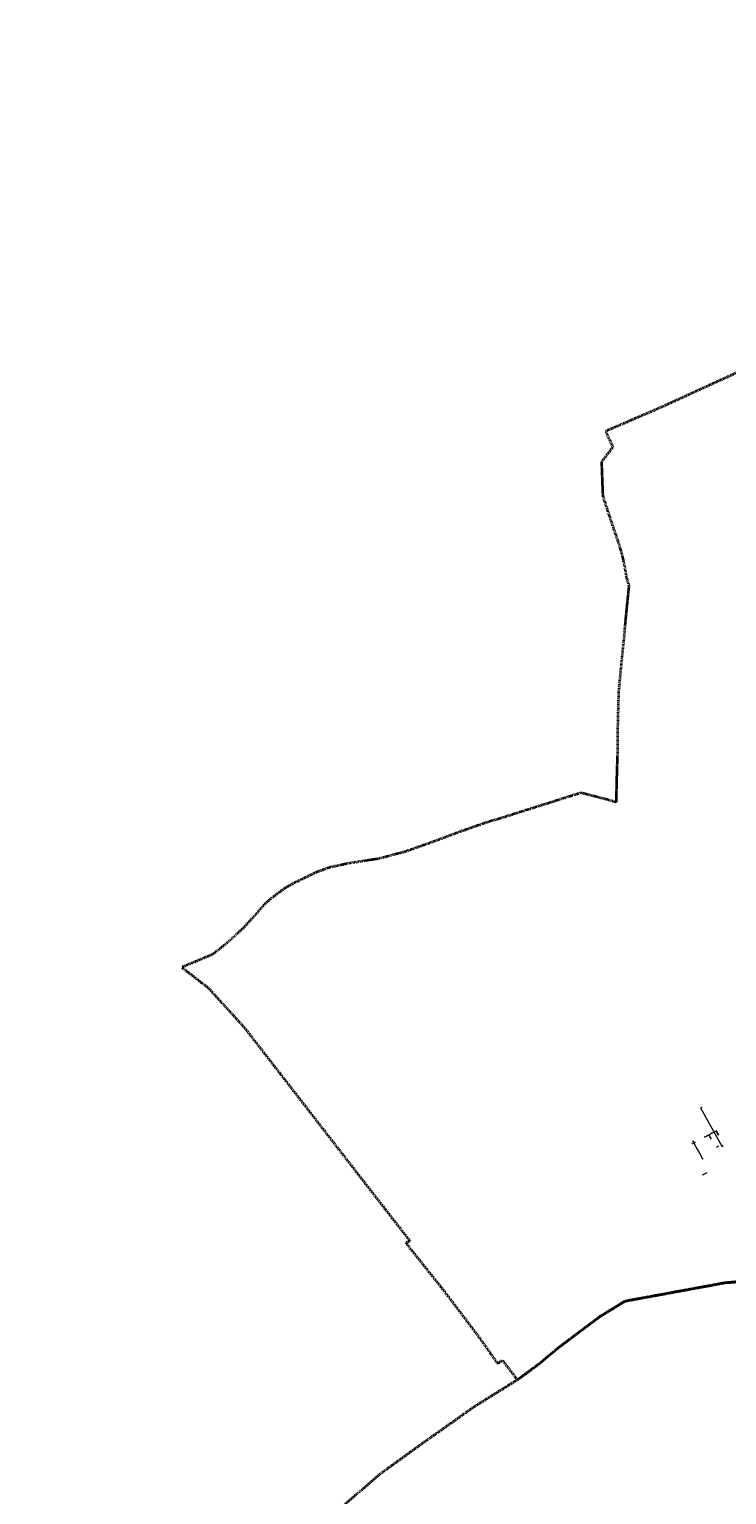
# Model space of a CAD drawing. Header units: metres. Extents: x 8440716 to 8446743, y 5883760 to 5887966.
# Tile 2 of 256: x 8440716 to 8442020, y 5885225 to 5887966. Entities that reach past the tile are written whole.
import ezdxf

# ---------------------------------------------------------------- set-up
doc = ezdxf.new("R2010")
doc.units = ezdxf.units.M
doc.header["$MEASUREMENT"] = 0
doc.linetypes.add('1', pattern=[0])
doc.linetypes.add('1.5_1.0', pattern=[2.5, 1.5, -1])
doc.layers.get('0').update_dxf_attribs({"color": 250, "linetype": 'CONTINUOUS', "lineweight": 5})
doc.layers.get('Defpoints').update_dxf_attribs({"color": 252, "linetype": 'CONTINUOUS'})
doc.layers.add('!STR opis', color=7, linetype='CONTINUOUS')
doc.layers.add('216-obręb ewidencyjny', color=253, linetype='CONTINUOUS')
doc.styles.add('_STR_Arial Narrow', font='arialnarrow.ttf', dxfattribs={"width": 0.8, "height": 1})
doc.dimstyles.new('Maciek', dxfattribs={"dimtxt": 1, "dimasz": 0.7, "dimexe": 0.5, "dimexo": 1.5, "dimgap": 0.1, "dimtad": 1, "dimzin": 1, "dimdsep": 46, "dimtxsty": '_STR_Arial Narrow', "dimblk": 'ARCHTICK', "dimcen": 0, "dimclrd": 7, "dimclre": 7, "dimclrt": 7, "dimadec": 0, "dimazin": 0, "dimtfac": 1, "dimtmove": 0, "dimatfit": 3, "dimfxl": 0, "dimlwd": 15, "dimlwe": 15, "dimarcsym": 0})

# ---------------------------------------------------------------- blocks, each defined once
blk = doc.blocks.new('_ArchTick')
at = {"color": 0, "linetype": 'ByBlock', "const_width": 0.15}
blk.add_lwpolyline([(-0.5, -0.5), (0.5, 0.5)], dxfattribs=at)
blk = doc.blocks.new('*D80')
at = {"layer": '!STR opis', "color": 7, "linetype": '1', "lineweight": 15}
for p, q in [((8441978.5, 5885894.6), (8441979, 5885893.7)), ((8441979.3, 5885893.3), (8441984.1, 5885896)), ((8441983.3, 5885897.3), (8441983.8, 5885896.4))]:
    blk.add_line(p, q, dxfattribs=at)
at = {"layer": 'Defpoints', "color": 0, "lineweight": 100}
for p in [(8441979.3, 5885893.3), (8441984.1, 5885896), (8441984.1, 5885896)]:
    blk.add_point(p, dxfattribs=at)
at = {"layer": '!STR opis', "color": 7, "lineweight": 15, "xscale": 0.7, "yscale": 0.7, "zscale": 0.7}
for p, rotation in [((8441979.3, 5885893.3), 208.9278451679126), ((8441984.1, 5885896), 28.92784516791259)]:
    blk.add_blockref('_ArchTick', p, dxfattribs=dict(at, rotation=rotation))
at = {"layer": '!STR opis', "color": 7, "lineweight": 9, "insert": (8441981.4, 5885895.2), "char_height": 1, "attachment_point": 5, "rotation": 28.9278, "style": '_STR_Arial Narrow'}
blk.add_mtext('5.50', dxfattribs=at)
blk = doc.blocks.new('*D81')
at = {"layer": '!STR opis', "color": 7, "linetype": '1', "lineweight": 15}
for p, q in [((8441984.1, 5885896), (8441988.4, 5885898.4)), ((8441984.3, 5885895.6), (8441984.3, 5885895.5)), ((8441988.6, 5885898), (8441988.7, 5885897.9))]:
    blk.add_line(p, q, dxfattribs=at)
at = {"layer": 'Defpoints', "color": 0, "lineweight": 100}
for p in [(8441983.5, 5885896.9), (8441987.9, 5885899.3), (8441988.4, 5885898.4)]:
    blk.add_point(p, dxfattribs=at)
at = {"layer": '!STR opis', "color": 7, "lineweight": 15, "xscale": 0.7, "yscale": 0.7, "zscale": 0.7}
for p, rotation in [((8441984.1, 5885896), 208.9278451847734), ((8441988.4, 5885898.4), 28.92784518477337)]:
    blk.add_blockref('_ArchTick', p, dxfattribs=dict(at, rotation=rotation))
at = {"layer": '!STR opis', "color": 7, "lineweight": 9, "insert": (8441986, 5885897.7), "char_height": 1, "attachment_point": 5, "rotation": 28.9278, "style": '_STR_Arial Narrow'}
blk.add_mtext('5.00', dxfattribs=at)
blk = doc.blocks.new('*D82')
at = {"layer": '!STR opis', "color": 7, "linetype": '1', "lineweight": 15}
for p, q in [((8441988.4, 5885898.4), (8441992.8, 5885900.8)), ((8441988.6, 5885898), (8441988.7, 5885897.9)), ((8441993, 5885900.5), (8441993.1, 5885900.4))]:
    blk.add_line(p, q, dxfattribs=at)
at = {"layer": 'Defpoints', "color": 0, "lineweight": 100}
for p in [(8441992.3, 5885901.8), (8441992.8, 5885900.8), (8441987.9, 5885899.3)]:
    blk.add_point(p, dxfattribs=at)
at = {"layer": '!STR opis', "color": 7, "lineweight": 15, "xscale": 0.7, "yscale": 0.7, "zscale": 0.7}
for p, rotation in [((8441992.8, 5885900.8), 28.92784518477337), ((8441988.4, 5885898.4), 208.9278451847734)]:
    blk.add_blockref('_ArchTick', p, dxfattribs=dict(at, rotation=rotation))
at = {"layer": '!STR opis', "color": 7, "lineweight": 9, "insert": (8441990.3, 5885900.1), "char_height": 1, "attachment_point": 5, "rotation": 28.9278, "style": '_STR_Arial Narrow'}
blk.add_mtext('5.00', dxfattribs=at)
blk = doc.blocks.new('*D83')
at = {"layer": '!STR opis', "color": 7, "linetype": '1', "lineweight": 15}
for p, q in [((8441992.1, 5885902.1), (8441992.6, 5885901.2)), ((8441992.8, 5885900.8), (8441997.6, 5885903.5)), ((8441996.9, 5885904.8), (8441997.4, 5885903.9))]:
    blk.add_line(p, q, dxfattribs=at)
at = {"layer": 'Defpoints', "color": 0, "lineweight": 100}
for p in [(8441992.8, 5885900.8), (8441997.6, 5885903.5), (8441997.6, 5885903.5)]:
    blk.add_point(p, dxfattribs=at)
at = {"layer": '!STR opis', "color": 7, "lineweight": 15, "xscale": 0.7, "yscale": 0.7, "zscale": 0.7}
for p, rotation in [((8441992.8, 5885900.8), 208.9278451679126), ((8441997.6, 5885903.5), 28.92784516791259)]:
    blk.add_blockref('_ArchTick', p, dxfattribs=dict(at, rotation=rotation))
at = {"layer": '!STR opis', "color": 7, "lineweight": 9, "insert": (8441994.9, 5885902.7), "char_height": 1, "attachment_point": 5, "rotation": 28.9278, "style": '_STR_Arial Narrow'}
blk.add_mtext('5.50', dxfattribs=at)
blk = doc.blocks.new('*D84')
at = {"layer": '!STR opis', "color": 7, "linetype": '1', "lineweight": 15}
for p, q in [((8441997.6, 5885903.5), (8442002, 5885905.9)), ((8441997.8, 5885903.1), (8441997.9, 5885903)), ((8442002.2, 5885905.5), (8442002.3, 5885905.4))]:
    blk.add_line(p, q, dxfattribs=at)
at = {"layer": 'Defpoints', "color": 0, "lineweight": 100}
for p in [(8441997.1, 5885904.4), (8442001.5, 5885906.8), (8442002, 5885905.9)]:
    blk.add_point(p, dxfattribs=at)
at = {"layer": '!STR opis', "color": 7, "lineweight": 15, "xscale": 0.7, "yscale": 0.7, "zscale": 0.7}
for p, rotation in [((8441997.6, 5885903.5), 208.9278451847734), ((8442002, 5885905.9), 28.92784518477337)]:
    blk.add_blockref('_ArchTick', p, dxfattribs=dict(at, rotation=rotation))
at = {"layer": '!STR opis', "color": 7, "lineweight": 9, "insert": (8441999.5, 5885905.2), "char_height": 1, "attachment_point": 5, "rotation": 28.9278, "style": '_STR_Arial Narrow'}
blk.add_mtext('5.00', dxfattribs=at)
blk = doc.blocks.new('*D85')
at = {"layer": '!STR opis', "color": 7, "linetype": '1', "lineweight": 15}
for p, q in [((8441989.3, 5885891.8), (8441989.9, 5885892.1)), ((8441990.3, 5885892.4), (8441991.5, 5885890.2)), ((8441990.6, 5885889.7), (8441991.1, 5885890))]:
    blk.add_line(p, q, dxfattribs=at)
at = {"layer": 'Defpoints', "color": 0, "lineweight": 100}
for p in [(8441990.7, 5885892.6), (8441991.5, 5885890.2), (8441991.9, 5885890.4)]:
    blk.add_point(p, dxfattribs=at)
at = {"layer": '!STR opis', "color": 7, "lineweight": 15, "xscale": 0.7, "yscale": 0.7, "zscale": 0.7}
for p, rotation in [((8441990.3, 5885892.4), 118.9328947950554), ((8441991.5, 5885890.2), 298.9328947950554)]:
    blk.add_blockref('_ArchTick', p, dxfattribs=dict(at, rotation=rotation))
at = {"layer": '!STR opis', "color": 7, "lineweight": 9, "insert": (8441991.5, 5885891.6), "char_height": 1, "attachment_point": 5, "rotation": 298.9329, "style": '_STR_Arial Narrow'}
blk.add_mtext('2.50', dxfattribs=at)
blk = doc.blocks.new('*D86')
at = {"layer": '!STR opis', "color": 7, "linetype": '1', "lineweight": 15}
for p, q in [((8441988.1, 5885894), (8441988.7, 5885894.3)), ((8441989.1, 5885894.6), (8441990.3, 5885892.4)), ((8441989.3, 5885891.8), (8441989.9, 5885892.1))]:
    blk.add_line(p, q, dxfattribs=at)
at = {"layer": 'Defpoints', "color": 0, "lineweight": 100}
for p in [(8441989.4, 5885894.8), (8441990.3, 5885892.4), (8441990.7, 5885892.6)]:
    blk.add_point(p, dxfattribs=at)
at = {"layer": '!STR opis', "color": 7, "lineweight": 15, "xscale": 0.7, "yscale": 0.7, "zscale": 0.7}
for p, rotation in [((8441989.1, 5885894.6), 118.9328947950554), ((8441990.3, 5885892.4), 298.9328947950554)]:
    blk.add_blockref('_ArchTick', p, dxfattribs=dict(at, rotation=rotation))
at = {"layer": '!STR opis', "color": 7, "lineweight": 9, "insert": (8441990.3, 5885893.8), "char_height": 1, "attachment_point": 5, "rotation": 298.9329, "style": '_STR_Arial Narrow'}
blk.add_mtext('2.50', dxfattribs=at)
blk = doc.blocks.new('*D87')
at = {"layer": '!STR opis', "color": 7, "linetype": '1', "lineweight": 15}
for p, q in [((8441986.9, 5885896.2), (8441987.5, 5885896.5)), ((8441987.9, 5885896.8), (8441989.1, 5885894.6)), ((8441988.1, 5885894), (8441988.7, 5885894.3))]:
    blk.add_line(p, q, dxfattribs=at)
at = {"layer": 'Defpoints', "color": 0, "lineweight": 100}
for p in [(8441988.2, 5885896.9), (8441989.1, 5885894.6), (8441989.4, 5885894.8)]:
    blk.add_point(p, dxfattribs=at)
at = {"layer": '!STR opis', "color": 7, "lineweight": 15, "xscale": 0.7, "yscale": 0.7, "zscale": 0.7}
for p, rotation in [((8441987.9, 5885896.8), 118.9328947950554), ((8441989.1, 5885894.6), 298.9328947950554)]:
    blk.add_blockref('_ArchTick', p, dxfattribs=dict(at, rotation=rotation))
at = {"layer": '!STR opis', "color": 7, "lineweight": 9, "insert": (8441989, 5885896), "char_height": 1, "attachment_point": 5, "rotation": 298.9329, "style": '_STR_Arial Narrow'}
blk.add_mtext('2.50', dxfattribs=at)
blk = doc.blocks.new('*D88')
at = {"layer": '!STR opis', "color": 7, "linetype": '1', "lineweight": 15}
for p, q in [((8442002.8, 5885899.3), (8442003.3, 5885899.6)), ((8442003.7, 5885899.8), (8442004.9, 5885897.6)), ((8442004, 5885897.1), (8442004.5, 5885897.4))]:
    blk.add_line(p, q, dxfattribs=at)
at = {"layer": 'Defpoints', "color": 0, "lineweight": 100}
for p in [(8442004.1, 5885900), (8442004.9, 5885897.6), (8442005.3, 5885897.8)]:
    blk.add_point(p, dxfattribs=at)
at = {"layer": '!STR opis', "color": 7, "lineweight": 15, "xscale": 0.7, "yscale": 0.7, "zscale": 0.7}
for p, rotation in [((8442003.7, 5885899.8), 118.9328947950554), ((8442004.9, 5885897.6), 298.9328947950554)]:
    blk.add_blockref('_ArchTick', p, dxfattribs=dict(at, rotation=rotation))
at = {"layer": '!STR opis', "color": 7, "lineweight": 9, "insert": (8442004.9, 5885899), "char_height": 1, "attachment_point": 5, "rotation": 298.9329, "style": '_STR_Arial Narrow'}
blk.add_mtext('2.50', dxfattribs=at)
blk = doc.blocks.new('*D89')
at = {"layer": '!STR opis', "color": 7, "linetype": '1', "lineweight": 15}
for p, q in [((8442001.5, 5885901.4), (8442002.1, 5885901.7)), ((8442002.5, 5885902), (8442003.7, 5885899.8)), ((8442002.8, 5885899.3), (8442003.3, 5885899.6))]:
    blk.add_line(p, q, dxfattribs=at)
at = {"layer": 'Defpoints', "color": 0, "lineweight": 100}
for p in [(8442002.9, 5885902.2), (8442003.7, 5885899.8), (8442004.1, 5885900)]:
    blk.add_point(p, dxfattribs=at)
at = {"layer": '!STR opis', "color": 7, "lineweight": 15, "xscale": 0.7, "yscale": 0.7, "zscale": 0.7}
for p, rotation in [((8442002.5, 5885902), 118.9328947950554), ((8442003.7, 5885899.8), 298.9328947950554)]:
    blk.add_blockref('_ArchTick', p, dxfattribs=dict(at, rotation=rotation))
at = {"layer": '!STR opis', "color": 7, "lineweight": 9, "insert": (8442003.7, 5885901.2), "char_height": 1, "attachment_point": 5, "rotation": 298.9329, "style": '_STR_Arial Narrow'}
blk.add_mtext('2.50', dxfattribs=at)
blk = doc.blocks.new('*D90')
at = {"layer": '!STR opis', "color": 7, "linetype": '1', "lineweight": 15}
for p, q in [((8442000.3, 5885903.6), (8442000.9, 5885903.9)), ((8442001.3, 5885904.2), (8442002.5, 5885902)), ((8442001.5, 5885901.4), (8442002.1, 5885901.7))]:
    blk.add_line(p, q, dxfattribs=at)
at = {"layer": 'Defpoints', "color": 0, "lineweight": 100}
for p in [(8442001.6, 5885904.4), (8442002.5, 5885902), (8442002.9, 5885902.2)]:
    blk.add_point(p, dxfattribs=at)
at = {"layer": '!STR opis', "color": 7, "lineweight": 15, "xscale": 0.7, "yscale": 0.7, "zscale": 0.7}
for p, rotation in [((8442001.3, 5885904.2), 118.9328947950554), ((8442002.5, 5885902), 298.9328947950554)]:
    blk.add_blockref('_ArchTick', p, dxfattribs=dict(at, rotation=rotation))
at = {"layer": '!STR opis', "color": 7, "lineweight": 9, "insert": (8442002.4, 5885903.4), "char_height": 1, "attachment_point": 5, "rotation": 298.9329, "style": '_STR_Arial Narrow'}
blk.add_mtext('2.50', dxfattribs=at)
blk = doc.blocks.new('*D91')
at = {"layer": '!STR opis', "color": 7, "linetype": '1', "lineweight": 15}
for p, q in [((8442001.6, 5885874.6), (8442001.4, 5885874.9)), ((8442001.7, 5885874.5), (8442006, 5885876.9)), ((8442006, 5885877), (8442005.8, 5885877.3))]:
    blk.add_line(p, q, dxfattribs=at)
at = {"layer": 'Defpoints', "color": 0, "lineweight": 100}
for p in [(8442002.3, 5885873.3), (8442006, 5885876.9), (8442006.7, 5885875.7)]:
    blk.add_point(p, dxfattribs=at)
at = {"layer": '!STR opis', "color": 7, "lineweight": 15, "xscale": 0.7, "yscale": 0.7, "zscale": 0.7}
for p, rotation in [((8442001.7, 5885874.5), 208.9278452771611), ((8442006, 5885876.9), 28.9278452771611)]:
    blk.add_blockref('_ArchTick', p, dxfattribs=dict(at, rotation=rotation))
at = {"layer": '!STR opis', "color": 7, "lineweight": 9, "insert": (8442003.6, 5885876.2), "char_height": 1, "attachment_point": 5, "rotation": 28.9278, "style": '_STR_Arial Narrow'}
blk.add_mtext('5.00', dxfattribs=at)
blk = doc.blocks.new('*D92')
at = {"layer": '!STR opis', "color": 7, "linetype": '1', "lineweight": 15}
for p, q in [((8441975.2, 5885824.3), (8441976.2, 5885822.6)), ((8441975.9, 5885823), (8441982.5, 5885826.6)), ((8441981.8, 5885827.9), (8441982.7, 5885826.2))]:
    blk.add_line(p, q, dxfattribs=at)
at = {"layer": 'Defpoints', "color": 0, "lineweight": 100}
for p in [(8441974.5, 5885825.6), (8441981.1, 5885829.2), (8441982.5, 5885826.6)]:
    blk.add_point(p, dxfattribs=at)
at = {"layer": '!STR opis', "color": 7, "lineweight": 15, "xscale": 0.7, "yscale": 0.7, "zscale": 0.7}
for p, rotation in [((8441975.9, 5885823), 208.9322297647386), ((8441982.5, 5885826.6), 28.93222976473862)]:
    blk.add_blockref('_ArchTick', p, dxfattribs=dict(at, rotation=rotation))
at = {"layer": '!STR opis', "color": 7, "lineweight": 9, "insert": (8441978.9, 5885825.3), "char_height": 1, "attachment_point": 5, "rotation": 28.9322, "style": '_STR_Arial Narrow'}
blk.add_mtext('3MP x 2.5 = 7.50', dxfattribs=at)
blk = doc.blocks.new('*D93')
at = {"layer": '!STR opis', "color": 7, "linetype": '1', "lineweight": 15}
for p, q in [((8441969, 5885866.4), (8441967.8, 5885865.7)), ((8441968.3, 5885865.9), (8441975.5, 5885852.8)), ((8441976.3, 5885853.2), (8441975.1, 5885852.5))]:
    blk.add_line(p, q, dxfattribs=at)
at = {"layer": 'Defpoints', "color": 0, "lineweight": 100}
for p in [(8441970.3, 5885867.1), (8441975.5, 5885852.8), (8441977.6, 5885853.9)]:
    blk.add_point(p, dxfattribs=at)
at = {"layer": '!STR opis', "color": 7, "lineweight": 15, "xscale": 0.7, "yscale": 0.7, "zscale": 0.7}
for p, rotation in [((8441968.3, 5885865.9), 118.9328126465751), ((8441975.5, 5885852.8), 298.9328126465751)]:
    blk.add_blockref('_ArchTick', p, dxfattribs=dict(at, rotation=rotation))
at = {"layer": '!STR opis', "color": 7, "lineweight": 9, "insert": (8441972.4, 5885859.7), "char_height": 1, "attachment_point": 5, "rotation": 298.9328, "style": '_STR_Arial Narrow'}
blk.add_mtext('6MPx2.5=15.00', dxfattribs=at)
blk = doc.blocks.new('*D94')
at = {"layer": '!STR opis', "color": 7, "linetype": '1', "lineweight": 15}
for p, q in [((8441966.6, 5885870.7), (8441965.4, 5885870.1)), ((8441968.3, 5885865.9), (8441965.8, 5885870.3)), ((8441969, 5885866.4), (8441967.8, 5885865.7))]:
    blk.add_line(p, q, dxfattribs=at)
at = {"layer": 'Defpoints', "color": 0, "lineweight": 100}
for p in [(8441965.8, 5885870.3), (8441967.9, 5885871.5), (8441970.3, 5885867.1)]:
    blk.add_point(p, dxfattribs=at)
at = {"layer": '!STR opis', "color": 7, "lineweight": 15, "xscale": 0.7, "yscale": 0.7, "zscale": 0.7}
for p, rotation in [((8441965.8, 5885870.3), 118.9328126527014), ((8441968.3, 5885865.9), 298.9328126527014)]:
    blk.add_blockref('_ArchTick', p, dxfattribs=dict(at, rotation=rotation))
at = {"layer": '!STR opis', "color": 7, "lineweight": 9, "insert": (8441967.6, 5885868.4), "char_height": 1, "attachment_point": 5, "rotation": 298.9328, "style": '_STR_Arial Narrow'}
blk.add_mtext('5.00', dxfattribs=at)
blk = doc.blocks.new('*D95')
at = {"layer": '!STR opis', "color": 7, "linetype": '1', "lineweight": 15}
for p, q in [((8441958.1, 5885886.1), (8441956.9, 5885885.4)), ((8441965.8, 5885870.3), (8441957.4, 5885885.6)), ((8441966.6, 5885870.7), (8441965.4, 5885870.1))]:
    blk.add_line(p, q, dxfattribs=at)
at = {"layer": 'Defpoints', "color": 0, "lineweight": 100}
for p in [(8441957.4, 5885885.6), (8441959.4, 5885886.8), (8441967.9, 5885871.5)]:
    blk.add_point(p, dxfattribs=at)
at = {"layer": '!STR opis', "color": 7, "lineweight": 15, "xscale": 0.7, "yscale": 0.7, "zscale": 0.7}
for p, rotation in [((8441957.4, 5885885.6), 118.9328126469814), ((8441965.8, 5885870.3), 298.9328126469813)]:
    blk.add_blockref('_ArchTick', p, dxfattribs=dict(at, rotation=rotation))
at = {"layer": '!STR opis', "color": 7, "lineweight": 9, "insert": (8441962.1, 5885878.3), "char_height": 1, "attachment_point": 5, "rotation": 298.9328, "style": '_STR_Arial Narrow'}
blk.add_mtext('17.50', dxfattribs=at)
blk = doc.blocks.new('*D96')
at = {"layer": '!STR opis', "color": 7, "linetype": '1', "lineweight": 15}
for p, q in [((8441974.1, 5885949.1), (8441971.4, 5885947.6)), ((8442011.8, 5885875.7), (8441971.9, 5885947.9)), ((8442014, 5885876.9), (8442011.3, 5885875.4))]:
    blk.add_line(p, q, dxfattribs=at)
at = {"layer": 'Defpoints', "color": 0, "lineweight": 100}
for p in [(8441971.9, 5885947.9), (8441975.4, 5885949.9), (8442015.3, 5885877.6)]:
    blk.add_point(p, dxfattribs=at)
at = {"layer": '!STR opis', "color": 7, "lineweight": 15, "xscale": 0.7, "yscale": 0.7, "zscale": 0.7}
for p, rotation in [((8441971.9, 5885947.9), 118.9278451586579), ((8442011.8, 5885875.7), 298.9278451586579)]:
    blk.add_blockref('_ArchTick', p, dxfattribs=dict(at, rotation=rotation))
at = {"layer": '!STR opis', "color": 7, "lineweight": 9, "insert": (8441992.3, 5885912.1), "char_height": 1, "attachment_point": 5, "rotation": 298.9278, "style": '_STR_Arial Narrow'}
blk.add_mtext('82.50', dxfattribs=at)
blk = doc.blocks.new('*D100')
at = {"layer": '!STR opis', "color": 7, "linetype": '1', "lineweight": 15}
for p, q in [((8441955, 5885881.6), (8441955.5, 5885880.7)), ((8441961.3, 5885883.4), (8441955.7, 5885880.3)), ((8441960.6, 5885884.7), (8441961.1, 5885883.8))]:
    blk.add_line(p, q, dxfattribs=at)
at = {"layer": 'Defpoints', "color": 0, "lineweight": 100}
for p in [(8441955.7, 5885880.3), (8441955.7, 5885880.3), (8441961.3, 5885883.4)]:
    blk.add_point(p, dxfattribs=at)
at = {"layer": '!STR opis', "color": 7, "lineweight": 15, "xscale": 0.7, "yscale": 0.7, "zscale": 0.7}
for p, rotation in [((8441955.7, 5885880.3), 208.9365168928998), ((8441961.3, 5885883.4), 28.93651689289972)]:
    blk.add_blockref('_ArchTick', p, dxfattribs=dict(at, rotation=rotation))
at = {"layer": '!STR opis', "color": 7, "lineweight": 9, "insert": (8441958.2, 5885882.4), "char_height": 1, "attachment_point": 5, "rotation": 28.9365, "style": '_STR_Arial Narrow'}
blk.add_mtext('6.40', dxfattribs=at)

msp = doc.modelspace()

# ---------------------------------------------------------------- linework, layer by layer
at = {"layer": '216-obręb ewidencyjny', "color": 253, "linetype": '1.5_1.0', "lineweight": 35, "flags": 128}
for points in [[(8441382.32, 5885757.78), (8441396.44, 5885739.59), (8441399.14, 5885736.11), (8441427.95, 5885699.01), (8441420.34, 5885695.55), (8441452.14, 5885655.57), (8441453.4, 5885653.98), (8441484.75, 5885614.56), (8441490.19, 5885607.73), (8441490.45, 5885607.4), (8441491.32, 5885606.31), (8441500.84, 5885593.74), (8441518.37, 5885570.6), (8441536.51, 5885546.66), (8441555.82, 5885521.17), (8441592.2, 5885469.65), (8441600.78, 5885476.3), (8441628.94, 5885439.45), (8441669.45, 5885469.29), (8441703.56, 5885497.89), (8441743.71, 5885528.15), (8441760.96, 5885541.06), (8441783.93, 5885558.26), (8441830.41, 5885586.65), (8441871.31, 5885594.15), (8442017.94, 5885621.06), (8442086.58, 5885626.49), (8442143.12, 5885639.52), (8442187.63, 5885653.65), (8442445.17, 5885791.33), (8442529.19, 5885839.4), (8442656.69, 5885912.36), (8442952.1, 5886073.66), (8442963.51, 5886079.91), (8443169.27, 5886192.91), (8443154.13, 5886217.64), (8443148.03, 5886236.19), (8443124.26, 5886308.76), (8443110.24, 5886351.47), (8443085.6, 5886426.56), (8443049.19, 5886534.77), (8443030.4, 5886582.11), (8443017.26, 5886618.73), (8443019.76, 5886626.45), (8442996.24, 5886705.52), (8442997.39, 5886707.96), (8442993.12, 5886722.33), (8442990.81, 5886723.73), (8442989.87, 5886726.89), (8442965.94, 5886807.65), (8442965.3, 5886809.49), (8442952.66, 5886848.52), (8442944.68, 5886871.44), (8442944.4, 5886872.42), (8442942.81, 5886877.49), (8442941.47, 5886881.79), (8442930.28, 5886917.58), (8442931.37, 5886920.03), (8442941.64, 5886943.13), (8442929.9, 5886975.72), (8442938, 5887004.95), (8442941.27, 5887016.39), (8442942.05, 5887019.18), (8442944.88, 5887023.46), (8442945.13, 5887023.9), (8442950.65, 5887033.89), (8442978.39, 5887072.88), (8442980.46, 5887071.93), (8443014.1, 5887112.81), (8443142.59, 5887267.87), (8443168.1, 5887298.67), (8443207.26, 5887348.02), (8443219.5, 5887367.4), (8443246.85, 5887400.59), (8443288.66, 5887453.23), (8443312.25, 5887485.55), (8443343.1, 5887525.41), (8443365, 5887553.27), (8443384, 5887577.13), (8443388.76, 5887576.84), (8443449.92, 5887653.99), (8443449.41, 5887654.63), (8443542.11, 5887744.32), (8443566.74, 5887768.59), (8443604.06, 5887805.47), (8443575.37, 5887825.85), (8443561.85, 5887825.95), (8443554.65, 5887825.99), (8443534.36, 5887821.52), (8443530.96, 5887820.78), (8443473.19, 5887824.67), (8443460.89, 5887826.85), (8443461.23, 5887829.62), (8443430.74, 5887833.84), (8443405.19, 5887838.08), (8443382.08, 5887841.91), (8443322.42, 5887851.83), (8443289.14, 5887857.25), (8443245.48, 5887864.87), (8443236.8, 5887866.47), (8443214.53, 5887870.15), (8443144.38, 5887881.24), (8443085.96, 5887890.47), (8443023.33, 5887902.91), (8442992.73, 5887913.14), (8442974.94, 5887920.22), (8442964.44, 5887924.4), (8442957, 5887927.36), (8442930.12, 5887941.1), (8442918.36, 5887947.02), (8442910, 5887951.23), (8442896.8, 5887960.79), (8442892.09, 5887965.53), (8442868.58, 5887930.15), (8442866.93, 5887927.67), (8442865.51, 5887927.77), (8442860.39, 5887925.02), (8442856.62, 5887927.13), (8442843.78, 5887920.25), (8442843.03, 5887919.84), (8442836.84, 5887914.87), (8442835.65, 5887913.52), (8442832.69, 5887910.18), (8442829.89, 5887907.02), (8442815.44, 5887890.72), (8442804.36, 5887876.36), (8442800.73, 5887872.29), (8442796.36, 5887867.9), (8442791.58, 5887863.38), (8442790.53, 5887861.98), (8442783, 5887852), (8442779.1, 5887846.7), (8442767.65, 5887831.08), (8442767.28, 5887830.58), (8442762.74, 5887823.95), (8442761.03, 5887821.45), (8442757.33, 5887815.08), (8442743.5, 5887791.29), (8442742.72, 5887789.65), (8442748.65, 5887781.77), (8442746.74, 5887777.6), (8442733.21, 5887767.99), (8442729.83, 5887760.78), (8442723.55, 5887741.41), (8442714.35, 5887700.79), (8442715.12, 5887651.97), (8442713.58, 5887650.61), (8442713.75, 5887632.46), (8442714.62, 5887616.73), (8442715.83, 5887599.75), (8442696.45, 5887598.46), (8442660.92, 5887596.11), (8442613.88, 5887583.91), (8442558.01, 5887560.71), (8442520.88, 5887543.55), (8442444.18, 5887507.95), (8442433.37, 5887502.94), (8442326.12, 5887452.47), (8442320.85, 5887449.98), (8442315.95, 5887447.68), (8442318.03, 5887442.41), (8442313.51, 5887440.51), (8442305.29, 5887436.85), (8442296.76, 5887438.55), (8442278.41, 5887430.46), (8442235.89, 5887411.71), (8442157.05, 5887377.34), (8442155.69, 5887379.46), (8442143.44, 5887371.33), (8442125.75, 5887363.21), (8442112.34, 5887357.06), (8442072, 5887338.57), (8442054.84, 5887330.69), (8442053.31, 5887329.53), (8441963.36, 5887288.5), (8441941.32, 5887278.46), (8441891.3, 5887255.66), (8441793.81, 5887213.54), (8441807.47, 5887184.3), (8441786.2, 5887156.23), (8441787.89, 5887111.65), (8441787.94, 5887110.28), (8441788.61, 5887092.43), (8441803.05, 5887048.58), (8441815.32, 5887012.52), (8441818.67, 5887002.48), (8441821.72, 5886992.37), (8441824.49, 5886982.16), (8441826.95, 5886971.87), (8441829.13, 5886961.52), (8441831.01, 5886951.02), (8441832.44, 5886941.93), (8441832.73, 5886939.95), (8441835.49, 5886931.58), (8441837.39, 5886925.16), (8441833.28, 5886884.25), (8441829.45, 5886844.16), (8441828.54, 5886831.44), (8441823.17, 5886780.16), (8441818.36, 5886728.59), (8441817.58, 5886708.61), (8441816.71, 5886673.84), (8441816.32, 5886657.23), (8441816.25, 5886638.85), (8441816.23, 5886635.73), (8441815.84, 5886605.93), (8441815.37, 5886593.39), (8441814.37, 5886559.94), (8441813.92, 5886538.5), (8441813.7, 5886528.34), (8441813.59, 5886519.81), (8441799.19, 5886523.92), (8441779.91, 5886528.92), (8441769.11, 5886531.71), (8441762.39, 5886533.44), (8441757.34, 5886534.75), (8441752.9, 5886535.9), (8441748.18, 5886537.5), (8441719.31, 5886528.36), (8441718.74, 5886528.17), (8441711.93, 5886526.02), (8441704.48, 5886523.66), (8441697.03, 5886521.3), (8441689.58, 5886518.94), (8441681.98, 5886516.54), (8441674.38, 5886514.13), (8441662.86, 5886510.48), (8441656.78, 5886508.56), (8441642.33, 5886503.98), (8441639.99, 5886503.24), (8441620.92, 5886497.15), (8441602.36, 5886491.24), (8441598.11, 5886489.89), (8441580.82, 5886484.96), (8441560.43, 5886478.24), (8441520.91, 5886464.34), (8441514.05, 5886461.76), (8441499.11, 5886456.15), (8441490.89, 5886453.07), (8441479.86, 5886449.02), (8441459.44, 5886441.54), (8441431.31, 5886431.71), (8441416.48, 5886426.55), (8441416.13, 5886426.43), (8441407.45, 5886424.16), (8441398.77, 5886421.88), (8441390.11, 5886419.61), (8441385.34, 5886418.37), (8441381.43, 5886417.34), (8441367.9, 5886413.79), (8441359.67, 5886412.69), (8441359.41, 5886412.66), (8441319.39, 5886406.38), (8441310.79, 5886405.03), (8441310.46, 5886404.95), (8441295.38, 5886401.64), (8441280.87, 5886398.44), (8441277.53, 5886397.71), (8441266.62, 5886393.81), (8441252.95, 5886388.92), (8441248.42, 5886386.74), (8441229.78, 5886377.74), (8441221.58, 5886373.77), (8441214.12, 5886370.17), (8441209.71, 5886368.03), (8441193.95, 5886358.98), (8441192.73, 5886358.29), (8441173.6, 5886344.13), (8441169, 5886340.34), (8441158.01, 5886331.29), (8441145.24, 5886316.67), (8441136.96, 5886307.19), (8441136.21, 5886306.34), (8441136.16, 5886306.29), (8441125.75, 5886295), (8441114.7, 5886283.02), (8441099.21, 5886269.08), (8441089.44, 5886260.28), (8441084.54, 5886255.87), (8441058.85, 5886235.37), (8441048.19, 5886230.67), (8441000.98, 5886211.06), (8441011.29, 5886203.11), (8441033.1, 5886186.19), (8441051.99, 5886171.49), (8441058.35, 5886164.06), (8441058.95, 5886163.4), (8441083.68, 5886136.22), (8441103.19, 5886114.78), (8441118.4, 5886098.06), (8441142.85, 5886066.56), (8441145.3, 5886063.41), (8441172.44, 5886028.44), (8441193.64, 5886001.08), (8441205.96, 5885985.18), (8441238.47, 5885943.23), (8441296.83, 5885867.92), (8441333.02, 5885821.29), (8441347.73, 5885802.34), (8441361.42, 5885784.7), (8441366.69, 5885777.91), (8441371.9, 5885771.2)], [(8441028.68, 5884942.11), (8440936.55, 5884855.07), (8440835.74, 5884760.41), (8440829.11, 5884753.45), (8440759.84, 5884680.64), (8440733.61, 5884626.88), (8440715.78, 5884579.58), (8440720.22, 5884579.92), (8440723.56, 5884580.18), (8440749.71, 5884582.2), (8440769.68, 5884583.75), (8440788.74, 5884585.22), (8440807.81, 5884586.7), (8440826.87, 5884588.17), (8440838, 5884589.03), (8440845.81, 5884590.04), (8440864.66, 5884592.49), (8440883.5, 5884594.94), (8440902.34, 5884597.38), (8440921.17, 5884599.82), (8440940.01, 5884602.27), (8440959.85, 5884604.84), (8440974.54, 5884606.75), (8440996.68, 5884609.62), (8441002.58, 5884610.39), (8441011.53, 5884611.28), (8441095.15, 5884619.64), (8441155.22, 5884625.15), (8441192.9, 5884628.61), (8441220.79, 5884630.81), (8441231.88, 5884631.68), (8441239.78, 5884632.3), (8441239.92, 5884631.14), (8441240.54, 5884625.8), (8441242.98, 5884604.95), (8441279.92, 5884610.9), (8441280.84, 5884611.05), (8441314.62, 5884616.49), (8441324.35, 5884594.98), (8441326.25, 5884590.79), (8441330.28, 5884581.88), (8441360.83, 5884554.56), (8441428.01, 5884367.38), (8441495.06, 5884287.83), (8441556.05, 5884222.31), (8441542.97, 5884192.3), (8441508.41, 5884096.75), (8441487.17, 5883996.98), (8441486.34, 5883988.56), (8441610.2, 5883975.46), (8441607.65, 5883985.59), (8441604.3, 5883998.91), (8441599.43, 5884018.26), (8441632.41, 5884025.94), (8441633.4, 5884026.17), (8441637.3, 5884027.08), (8441640.65, 5884027.86), (8441636.48, 5884039.05), (8441625.77, 5884067.77), (8441621.34, 5884079.64), (8441684.08, 5884060.44), (8441736.89, 5884012.71), (8441784.29, 5883940.74), (8441936, 5883966.35), (8441937.31, 5883979.75), (8441945.67, 5884065.59), (8441947.03, 5884079.59), (8441966.25, 5884073.96), (8441969.58, 5884072.98), (8442016.64, 5884059.32), (8442027.43, 5884056.19), (8442065.18, 5884061.92), (8442076.73, 5884063.68), (8442130.64, 5884052.67), (8442131.42, 5884052.51), (8442179.65, 5884036.73), (8442282.16, 5884003.2), (8442345.46, 5883989.35), (8442347.7, 5883988.72), (8442364.7, 5883983.93), (8442399.77, 5883974.05), (8442419.01, 5883964.6), (8442545.15, 5883924.23), (8442710.04, 5883876.74), (8442716.11, 5883874.99), (8442780.8, 5883856.36), (8442917.62, 5883816.95), (8443113.85, 5883761.08), (8443134.79, 5883760), (8443232.58, 5883764.93), (8443292.03, 5883774.1), (8443344.73, 5883782.22), (8443456.51, 5883780.87), (8443456.38, 5883792.68), (8443461.85, 5883808.72), (8443470.28, 5883833.44), (8443478.75, 5883858.3), (8443488.12, 5883885.77), (8443493.5, 5883901.54), (8443505.64, 5883919.91), (8443528.63, 5883954.76), (8443527.04, 5883961.12), (8443507.14, 5884040.72), (8443505.36, 5884048.02), (8443501.67, 5884062.4), (8443498.93, 5884073.31), (8443496.14, 5884084.21), (8443489.63, 5884109.89), (8443484.71, 5884129.28), (8443482.73, 5884137.13), (8443479.8, 5884148.67), (8443474.63, 5884169.03), (8443466.05, 5884202.95), (8443454.97, 5884215.77), (8443446.26, 5884232.17), (8443440.59, 5884245.75), (8443406.03, 5884368.15), (8443363.23, 5884525.93), (8443364.73, 5884526.31), (8443378.75, 5884529.91), (8443379.7, 5884530.16), (8443382.59, 5884530.9), (8443427.77, 5884542.54), (8443476.19, 5884555.02), (8443493.36, 5884559.44), (8443495.57, 5884559.99), (8443514.96, 5884564.82), (8443534.38, 5884569.65), (8443553.79, 5884574.49), (8443573.19, 5884579.32), (8443592.59, 5884584.15), (8443612, 5884588.99), (8443631.41, 5884593.82), (8443661.1, 5884601.22), (8443657.61, 5884636.41), (8443657.11, 5884641.55), (8443700.28, 5884722.58), (8443704.65, 5884730.83), (8443743.14, 5884809.91), (8443958.52, 5884842.73), (8443968.6, 5884839.47), (8444087.7, 5884800.92), (8444094.49, 5884798.76), (8444173.09, 5884773.59), (8444277.17, 5884741.47), (8444285.26, 5884738.96), (8444369.03, 5884662.82), (8444437.67, 5884600.52), (8444448.56, 5884590.64), (8444464.16, 5884576.48), (8444483.23, 5884555.16), (8444521.08, 5884512.65), (8444544.83, 5884486), (8444555.93, 5884473.87), (8444599.28, 5884484.9), (8444623.89, 5884491.2), (8444649.59, 5884497.78), (8444664.09, 5884501.46), (8444704.06, 5884511.86), (8444750.05, 5884523.67), (8444778.18, 5884530.8), (8444804.48, 5884537.56), (8444826.71, 5884543.14), (8444891.49, 5884559.38), (8444910.44, 5884564.13), (8444929.36, 5884568.87), (8444948.71, 5884573.72), (8444981.13, 5884581.99), (8445005.56, 5884588.21), (8445049.21, 5884599.39), (8445068.65, 5884604.35), (8445088.27, 5884609.36), (8445104.56, 5884613.52), (8445143.68, 5884623.49), (8445188.31, 5884435.34), (8445200.2, 5884384.42), (8445201.1, 5884380.52), (8445223.68, 5884284.14), (8445279.72, 5884034.28), (8445288.61, 5884032.83), (8445310.4, 5884029.25), (8445334.3, 5884025.31), (8445386.87, 5884016.56), (8445420.48, 5884011.12), (8445429.73, 5884009.58), (8445590.41, 5883982.64), (8445763.22, 5883953.28), (8445860.16, 5883980.34), (8445876.05, 5883984.78), (8445975.91, 5884012.7), (8446103.53, 5884048.64), (8446114.66, 5884011.73), (8446119.79, 5883994.67), (8446129.21, 5883963.28), (8446149.3, 5883900.84), (8446182.3, 5883908.52), (8446206.67, 5883914.19), (8446231.03, 5883919.84), (8446255.38, 5883925.5), (8446265.28, 5883927.78), (8446279.4, 5883932.44), (8446314.61, 5883944.02), (8446349.68, 5883955.55), (8446376.38, 5883962.94), (8446407.97, 5883971.67), (8446433.47, 5883978.76), (8446441.7, 5883980.99), (8446473.14, 5883989.68), (8446476.85, 5883990.71), (8446505.92, 5883998.77), (8446515.52, 5884073.32), (8446516.99, 5884084.72), (8446517.79, 5884090.97), (8446518.87, 5884099.39), (8446523.99, 5884139.2), (8446524.8, 5884145.5), (8446526.34, 5884157.39), (8446529.23, 5884179.94), (8446532.2, 5884203), (8446532.55, 5884205.79), (8446535.23, 5884226.24), (8446538.3, 5884249.61), (8446541.24, 5884271.91), (8446544.5, 5884296.69), (8446547.62, 5884320.49), (8446550.62, 5884343.29), (8446552.77, 5884359.65), (8446556.45, 5884387.91), (8446562.64, 5884435.52), (8446564.83, 5884452.37), (8446567.02, 5884469.22), (8446567.99, 5884476.67), (8446568.96, 5884484.1), (8446579.73, 5884566.9), (8446586.22, 5884616.78), (8446592.53, 5884665.37), (8446596.2, 5884693.54), (8446600.09, 5884723.49), (8446603.32, 5884748.28), (8446606.31, 5884771.29), (8446611.29, 5884810.26), (8446612.81, 5884822.17), (8446620.23, 5884880.06), (8446623.66, 5884906.82), (8446627.01, 5884933.1), (8446632.08, 5884972.77), (8446635.86, 5885002.32), (8446639.44, 5885030.27), (8446643.06, 5885058.52), (8446644.85, 5885072.45), (8446645.84, 5885080.23), (8446646.76, 5885087.07), (8446648.76, 5885101.98), (8446650.75, 5885116.89), (8446650.88, 5885117.88), (8446654.86, 5885147.6), (8446655.6, 5885153.17), (8446658.57, 5885175.34), (8446662.55, 5885205.07), (8446666.66, 5885235.78), (8446670.05, 5885261.05), (8446670.57, 5885265.01), (8446674.48, 5885294.23), (8446678.43, 5885323.76), (8446681.8, 5885348.98), (8446682.41, 5885353.43), (8446682.81, 5885356.4), (8446686.5, 5885383.63), (8446690.69, 5885414.62), (8446695.22, 5885447.96), (8446699.44, 5885479.04), (8446700.64, 5885487.94), (8446702.23, 5885499.62), (8446704.98, 5885519.91), (8446705.39, 5885522.88), (8446707.53, 5885540.15), (8446709.49, 5885556.02), (8446710.79, 5885566.44), (8446711.83, 5885574.88), (8446714.24, 5885594.23), (8446719.69, 5885638.29), (8446722.32, 5885659.42), (8446724.72, 5885678.77), (8446726.85, 5885695.98), (8446729.85, 5885720.15), (8446731.28, 5885731.26), (8446733.68, 5885749.91), (8446734.82, 5885758.85), (8446740.63, 5885803.98), (8446741.64, 5885811.92), (8446742.8, 5885820.84), (8446743.18, 5885823.82), (8446730.16, 5885825.91), (8446719.59, 5885827.37), (8446661.89, 5885835.35), (8446473.81, 5885862.76), (8446246.21, 5885895.38), (8446094.96, 5885917.06), (8446094.14, 5885917.22), (8446083.87, 5885918.65), (8446018.04, 5885926.53), (8446003.63, 5885928.33), (8445909.32, 5885941.79), (8445870.11, 5885942.51), (8445807.67, 5885939.24), (8445797.24, 5885937.4), (8445780.19, 5885934.62), (8445765.52, 5885930.82), (8445759.53, 5885929.53), (8445753.22, 5885928.56), (8445740.07, 5885927.9), (8445671.79, 5885927.73), (8445672.77, 5885884.72), (8445687.11, 5885852.56), (8445663.54, 5885812.87), (8445649.34, 5885770.13), (8445648.19, 5885755.08), (8445618.62, 5885746.37), (8445617.56, 5885745.93), (8445598.35, 5885738.11), (8445581.53, 5885779.43), (8445572.53, 5885801.51), (8445468.36, 5886057.26), (8445422.33, 5886170.27), (8445408.16, 5886205.05), (8445392.83, 5886242.67), (8445355.19, 5886335.07), (8445267.72, 5886537.24), (8445190.71, 5886720.94), (8445166.82, 5886774.99), (8445155.07, 5886801.58), (8445130.81, 5886856.45), (8445109.96, 5886903.64), (8445000.35, 5887152.08), (8444991.51, 5887172.1), (8444987.45, 5887181.31), (8444978.77, 5887176.77), (8444798.8, 5887082.65), (8444667.01, 5887010.48), (8444649.47, 5887001.59), (8444619.87, 5886986.56), (8444567.96, 5886957.72), (8444448.7, 5886891.38), (8444331.08, 5886828.15), (8444272.27, 5886795.57), (8444098.44, 5886700.08), (8444057.69, 5886678.19), (8444045.24, 5886666.78), (8444031.54, 5886654.2), (8444007.49, 5886641.31), (8443998.67, 5886636.59), (8443934.14, 5886602.03), (8443933.67, 5886602.83), (8443930.35, 5886608.46), (8443923, 5886604.88), (8443744.99, 5886508.83), (8443609.15, 5886431.39), (8443569.75, 5886408.94), (8443549.1, 5886398.04), (8443529.64, 5886387.78), (8443384.37, 5886311.11), (8443368.45, 5886302.71), (8443364.17, 5886300.45), (8443271.59, 5886249.99), (8443182.74, 5886199.89), (8443169.27, 5886192.91), (8442963.51, 5886079.91), (8442952.1, 5886073.66), (8442656.69, 5885912.36), (8442529.19, 5885839.4), (8442445.17, 5885791.33), (8442187.63, 5885653.65), (8442143.12, 5885639.52), (8442086.58, 5885626.49), (8442017.94, 5885621.06), (8441871.31, 5885594.15), (8441830.41, 5885586.65), (8441783.93, 5885558.26), (8441760.96, 5885541.06), (8441743.71, 5885528.15), (8441703.56, 5885497.89), (8441669.45, 5885469.29), (8441628.94, 5885439.45), (8441546.15, 5885387.82), (8441534.92, 5885379.8), (8441493.78, 5885350.63), (8441453.96, 5885322.56), (8441413.59, 5885293.41), (8441372.53, 5885263.56), (8441311.43, 5885211.09), (8441298, 5885198.42), (8441237.66, 5885140.91), (8441171.03, 5885077.93), (8441132.3, 5885040.66)]]:
    msp.add_lwpolyline(points, close=True, dxfattribs=at)

# ---------------------------------------------------------------- dimensions: what is measured, and where the dimension line sits
at = {"layer": '!STR opis', "lineweight": 9}
for p1, p2, distance, picture, middle in [((8442015.33145, 5885877.64375), (8441975.42556, 5885949.85019), 4.08142, '*D96', (8441992.34072, 5885912.06809)), ((8441987.91035, 5885899.34932), (8441992.2865, 5885901.76786), -1.11398, '*D82', (8441990.34193, 5885900.118)), ((8441992.82586, 5885900.79317), (8441997.6391, 5885903.45327), 0, '*D83', (8441994.93714, 5885902.65761)), ((8441997.10026, 5885904.42826), (8442001.47641, 5885906.84679), -1.11398, '*D84', (8441999.53184, 5885905.19693)), ((8442001.64642, 5885904.35729), (8442002.85588, 5885902.16932), -0.38397, '*D90', (8442002.44948, 5885903.37293)), ((8442002.85588, 5885902.16932), (8442004.06535, 5885899.98135), -0.38397, '*D89', (8442003.65894, 5885901.18497)), ((8441961.31834, 5885883.37959), (8441955.71787, 5885880.28331), -0.00008, '*D100', (8441958.22264, 5885882.36587)), ((8441967.90585, 5885871.46264), (8441959.43966, 5885886.77838), 2.35731, '*D95', (8441962.14404, 5885878.27547)), ((8441979.25981, 5885893.2957), (8441984.07304, 5885895.9558), 0, '*D80', (8441981.37109, 5885895.16014)), ((8441983.5342, 5885896.93078), (8441987.91035, 5885899.34932), -1.11398, '*D81', (8441985.96578, 5885897.69946)), ((8441988.23863, 5885896.94729), (8441989.4481, 5885894.75932), -0.38397, '*D87', (8441989.04169, 5885895.96293)), ((8441989.4481, 5885894.75932), (8441990.65756, 5885892.57135), -0.38397, '*D86', (8441990.25115, 5885893.77497)), ((8441990.65756, 5885892.57135), (8441991.86702, 5885890.38339), -0.38397, '*D85', (8441991.46061, 5885891.587)), ((8442002.31168, 5885873.29255), (8442006.68783, 5885875.71109), 1.33476, '*D91', (8442003.55878, 5885876.20443)), ((8442004.06535, 5885899.98135), (8442005.27481, 5885897.79339), -0.38397, '*D88', (8442004.8684, 5885898.997)), ((8441970.32477, 5885867.08671), (8441967.90585, 5885871.46264), 2.35723, '*D94', (8441967.58665, 5885868.42967))]:
    dim = msp.add_aligned_dim(p1=p1, p2=p2, distance=distance, dimstyle='Maciek', override={"dimzin": 0, "dimtxsty": '_STR_Arial Narrow'}, dxfattribs=at)
    dim.commit()
    dim.dimension.update_dxf_attribs({"geometry": picture, "text_midpoint": middle})
for p1, p2, distance, text, picture, middle in [((8441970.32477, 5885867.08671), (8441977.59637, 5885853.93203), -2.35723, '6MPx2.5=15.00', '*D93', (8441972.43191, 5885859.66436)), ((8441974.48913, 5885825.61072), (8441981.05295, 5885829.23897), -2.99405, '3MP x 2.5 = <>', '*D92', (8441978.92411, 5885825.33884))]:
    dim = msp.add_aligned_dim(p1=p1, p2=p2, distance=distance, text=text, dimstyle='Maciek', override={"dimzin": 0, "dimtxsty": '_STR_Arial Narrow'}, dxfattribs=at)
    dim.commit()
    dim.dimension.update_dxf_attribs({"geometry": picture, "text_midpoint": middle})

doc.saveas('drawing.dxf')
